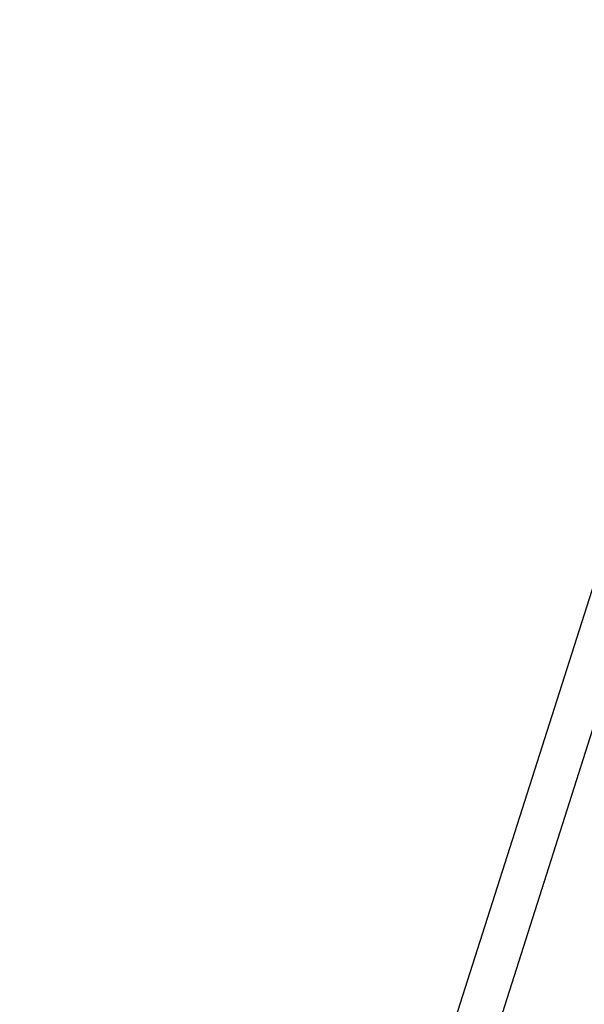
# Model space of a CAD drawing. Header units: millimetres. Extents: x 508 to 1261, y -60 to 468.
# Tile 29 of 49: x 1031 to 1041, y 91 to 109. Entities that reach past the tile are written whole.
import ezdxf

# ---------------------------------------------------------------- set-up
doc = ezdxf.new("R2010")
doc.units = ezdxf.units.MM
doc.header["$LTSCALE"] = 16.335
doc.layers.get('0').update_dxf_attribs({"linetype": 'CONTINUOUS'})
doc.styles.get("Standard").update_dxf_attribs({"font": 'txt', "width": 0.85})
doc.dimstyles.get("Standard").update_dxf_attribs({"dimtxt": 3.5, "dimasz": 3.5, "dimexe": 1.5, "dimexo": 1, "dimtad": 1, "dimtxsty": 'Standard', "dimblk": '_FILLED', "dimblk1": '_FILLED', "dimblk2": '_FILLED', "dimcen": 0.09, "dimazin": 2, "dimtol": 1, "dimtp": 0.01, "dimtm": 0.01, "dimtfac": 1, "dimtofl": 0, "dimtmove": 0, "dimatfit": 3, "dimldrblk": '_FILLED', "dimfxl": 1, "dimtolj": 1, "dimarcsym": 0})

# ---------------------------------------------------------------- blocks, each defined once
blk = doc.blocks.new('_FILLED')
at = {"color": 0, "linetype": 'ByBlock'}
blk.add_solid([(0, 0), (-1, 0.2143), (-1, -0.2143)], dxfattribs=at)

msp = doc.modelspace()

# ---------------------------------------------------------------- linework, layer by layer
at = {"color": 7, "linetype": 'Continuous'}
for p, q in [((1031.14363, 67.21993), (1049.9695, 126.3107)), ((1031.9058, 67.05554), (1050.73167, 126.14631))]:
    msp.add_line(p, q, dxfattribs=at)

# ---------------------------------------------------------------- leaders
at = {"color": 2}
msp.add_leader([(1030.8915, 66.42853), (1135.29776, 148.01767)], dimstyle='Standard', override={"dimgap": 0.625, "dimtad": 0, "dimtih": 1, "dimtoh": 1, "dimdec": 4, "dimcen": 2.673, "dimadec": 0, "dimazin": 0, "dimtp": 0.1, "dimtm": 0, "dimtdec": 1, "dimfxl": 1.25, "dimtolj": 0, "dimtzin": 0}, dxfattribs=at)

doc.saveas('drawing.dxf')
